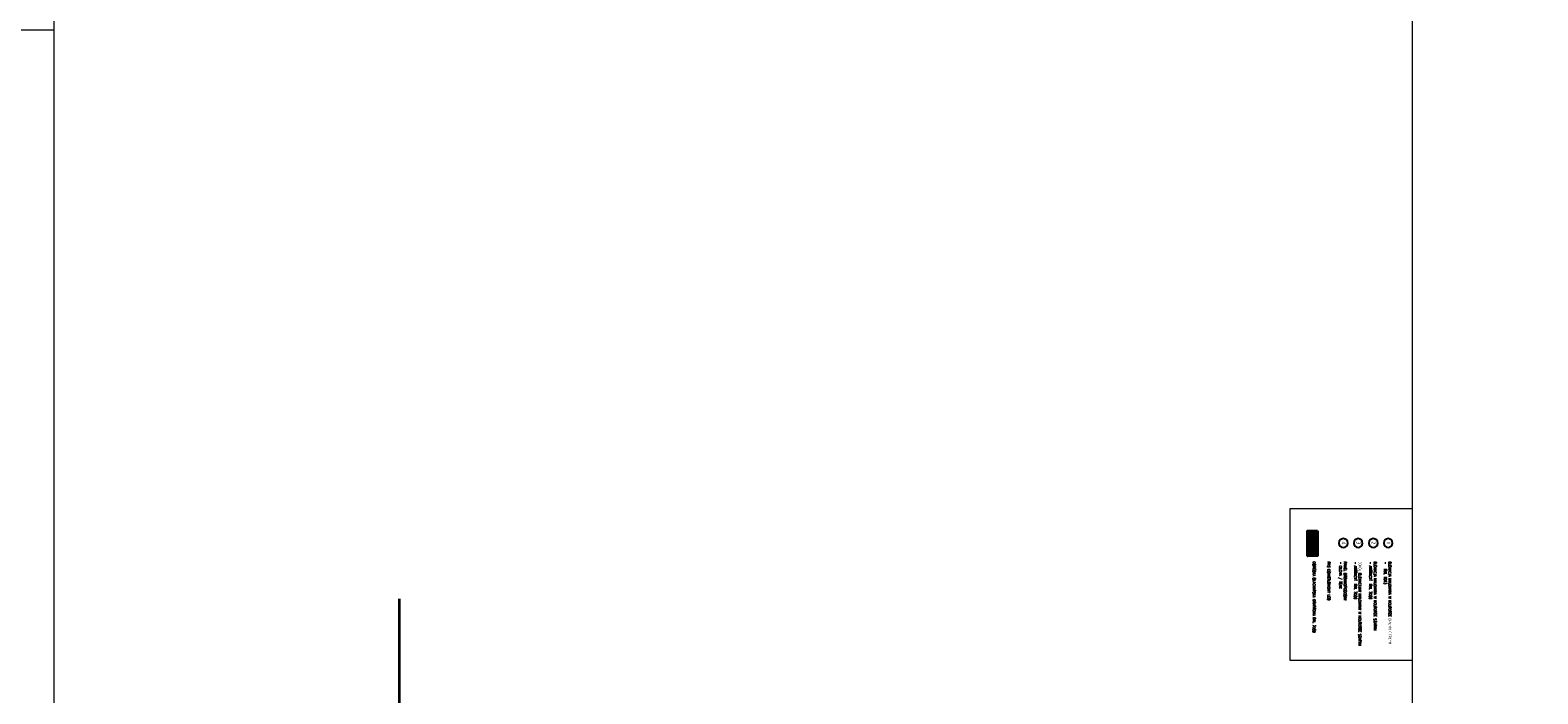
# Model space of a CAD drawing. Header units: inches. Extents: x 0 to 111471, y -105323 to 11070.
# Tile 256 of 256: x 26783 to 35586, y -7799 to -3920. Entities that reach past the tile are written whole.
import ezdxf
from ezdxf.enums import TextEntityAlignment as Align

# ---------------------------------------------------------------- set-up
doc = ezdxf.new("R2010")
doc.units = ezdxf.units.IN
doc.header["$MEASUREMENT"] = 0
for name, color, linetype, lineweight in [('888 drzwi i okna', 4, 'Continuous', 0), ('888 nowa attyka grafitowa', 24, 'Continuous', 35), ('888 opisy', 3, 'Continuous', 0), ('888 sciany istniejące', 2, 'Continuous', 35)]:
    doc.layers.add(name, color=color, linetype=linetype, lineweight=lineweight)
doc.layers.add('888 opisy kolorow', color=11, linetype='Continuous')
doc.styles.get("Standard").update_dxf_attribs({"font": 'arial.ttf'})
doc.styles.add('TS 100_ILIARD OSIE', font='trebuc.ttf', dxfattribs={"width": 0.8, "height": 23})
doc.styles.add('TS 100_opisy', font='romans.shx', dxfattribs={"width": 0.7, "height": 16})

# ---------------------------------------------------------------- blocks, each defined once
blk = doc.blocks.new('oznaczenie osi')
at = {"linetype": 'ByBlock'}
blk.add_circle((0, 0), 17, dxfattribs=at)
at = {"oblique": 5, "width": 0.85}
blk.add_attdef('NR', text='', height=15, dxfattribs=at).set_placement((0, -7), align=Align.CENTER)

msp = doc.modelspace()

# ---------------------------------------------------------------- hatches: boundary and pattern name
at = {"layer": '888 nowa attyka grafitowa', "ltscale": 0.01}
h = msp.add_hatch(dxfattribs=at)
h.set_pattern_fill('CTYSQST', color=256, angle=315)
h.set_pattern_definition([(315, (-94584.91, -50603.648), (8.4852814, 8.4852814), []), (45, (-94584.91, -50603.648), (-8.4852814, 8.4852814), [])])
h.paths.add_polyline_path([(34298.749, -6846.627), (34298.749, -6992.669), (34241.129, -6992.91), (34241.129, -6846.868)])

# ---------------------------------------------------------------- linework, layer by layer
at = {"layer": '888 drzwi i okna', "ltscale": 0.01}
msp.add_lwpolyline([(34138.805, -6717.564), (34138.805, -7602.965), (34854.511, -7602.965), (34854.511, -6717.564)], close=True, dxfattribs=at)
at = {"layer": '888 nowa attyka grafitowa', "ltscale": 0.01}
for points in [[(34241.129, -6993.151), (34241.129, -6846.627)], [(34298.749, -6846.627), (34298.749, -6992.669), (34241.129, -6992.91), (34241.129, -6846.868)]]:
    msp.add_lwpolyline(points, dxfattribs=at)
msp.add_lwpolyline([(34298.749, -6846.627), (34298.749, -6993.151), (34241.129, -6993.151), (34241.129, -6846.627)], close=True, dxfattribs=at)
at = {"layer": '888 opisy'}
msp.add_line((34854.511, -30973.227), (34854.511, 3088.355), dxfattribs=at)
for points in [[(26923.756, 3088.355), (58056.78, 3088.355), (58056.78, -22446.754), (26923.756, -22446.754)], [(22958.606, -13920.281), (26923.756, -13920.281), (26923.756, -3920.281), (22958.606, -3920.281)]]:
    msp.add_lwpolyline(points, close=True, dxfattribs=at)
at = {"layer": '888 sciany istniejące'}
msp.add_lwpolyline([(28940.294, -8222.178), (28940.294, -7243.005)], dxfattribs=at)

# ---------------------------------------------------------------- block references
at = {"layer": '888 opisy kolorow'}
ref = msp.add_blockref('oznaczenie osi', (34450.417, -6917.536), dxfattribs=dict(at, xscale=-1.5, yscale=1.5, zscale=1.5, rotation=359.9999999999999))
ref.add_attrib('NR', '4', dxfattribs={"layer": '0', "height": 23, "rotation": 270, "style": 'TS 100_ILIARD OSIE', "width": 0.8}).set_placement((34433.882, -6916.939), align=Align.BOTTOM_CENTER)
ref = msp.add_blockref('oznaczenie osi', (34537.086, -6917.536), dxfattribs=dict(at, xscale=-1.5, yscale=1.5, zscale=1.5, rotation=359.9999999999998))
ref.add_attrib('NR', '3', dxfattribs={"layer": '0', "height": 23, "rotation": 270, "style": 'TS 100_ILIARD OSIE', "width": 0.8}).set_placement((34520.55, -6916.939), align=Align.BOTTOM_CENTER)
ref = msp.add_blockref('oznaczenie osi', (34625.487, -6917.536), dxfattribs=dict(at, xscale=-1.5, yscale=1.5, zscale=1.5, rotation=359.9999999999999))
ref.add_attrib('NR', '2', dxfattribs={"layer": '0', "height": 23, "rotation": 270, "style": 'TS 100_ILIARD OSIE', "width": 0.8}).set_placement((34608.952, -6916.939), align=Align.BOTTOM_CENTER)
ref = msp.add_blockref('oznaczenie osi', (34712.156, -6917.536), dxfattribs=dict(at, xscale=-1.5, yscale=1.5, zscale=1.5, rotation=359.9999999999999))
ref.add_attrib('NR', '1', dxfattribs={"layer": '0', "height": 23, "rotation": 270, "style": 'TS 100_ILIARD OSIE', "width": 0.8}).set_placement((34695.62, -6916.939), align=Align.BOTTOM_CENTER)

# ---------------------------------------------------------------- texts
at = {"layer": '888 opisy kolorow', "char_height": 16, "width": 780.26004, "attachment_point": 1, "rotation": 270, "style": 'TS 100_opisy'}
for s, insert in [('OBRÓBKA BLACHARSKA GRAFITOWA RAL 7039', (34287.46, -7026.259)), ('PAS OŚWIETLENIOWY LED', (34374.053, -7026.259)), ('PANEL DREWNOPODOBNY\\P- OLCHA / TEAK', (34468.739, -7026.259)), ('COKÓŁ ELEWACYJNY MALOWANY W KOLRORZE SZARYM \\P- ANTRACYT  RAL 7039', (34555.408, -7026.259)), ('ELEWACJA MALOWANA W KOLRORZE SZARYM \\P- ANTRACYT  RAL 7039', (34643.809, -7026.259)), ('ELEWACJA MALOWANA W KOLRORZE BIAŁYM CIEPŁYM\\P-   RAL 1013', (34730.072, -7026.259))]:
    msp.add_mtext(s, dxfattribs=dict(at, insert=insert))

doc.saveas('drawing.dxf')
